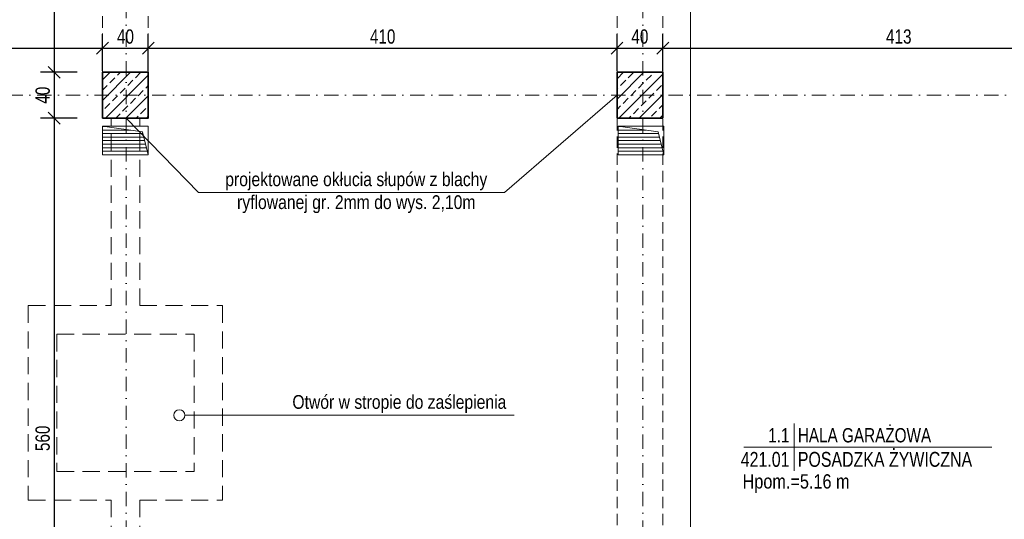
# Model space of a CAD drawing. Header units: millimetres. Extents: x 4946 to 18537, y -10559 to 785.
# Tile 33 of 74: x 6460 to 7321, y -448 to -11. Entities that reach past the tile are written whole.
import ezdxf
from ezdxf.enums import TextEntityAlignment as Align

# ---------------------------------------------------------------- set-up
doc = ezdxf.new("R2010")
doc.units = ezdxf.units.MM
doc.linetypes.add('DASHDOT', pattern=[1, 0.5, -0.25, 0, -0.25])
doc.linetypes.add('DASHED', pattern=[0.75, 0.5, -0.25])
for name, color, linetype, lineweight in [('BA_met', 7, 'Continuous', 18), ('BA_txs', 2, 'Continuous', 18), ('mm_went_opis', 7, 'Continuous', 15), ('PG_KONSTRUKCJA', 5, 'Continuous', 35), ('PG_OSIE', 1, 'DASHDOT', 18), ('PG_PODCIĄGI', 1, 'DASHED', 18), ('PG_SCHODY', 2, 'Continuous', 18), ('PG_SZRAF', 1, 'Continuous', 18), ('PG_WENTYLACJA', 1, 'Continuous', 18), ('PG_WYMIARY', 1, 'Continuous', 18)]:
    doc.layers.add(name, color=color, linetype=linetype, lineweight=lineweight)
doc.styles.add('BIKTS', font='bikromsw.shx', dxfattribs={"width": 0.85})
doc.styles.add('BIKWYM', font='BIKROMSW.SHX', dxfattribs={"width": 0.8})
doc.styles.add('ROMANS', font='bikromsw.shx', dxfattribs={"width": 0.8})
doc.styles.get("Standard").update_dxf_attribs({"font": 'arial.ttf'})
doc.dimstyles.new('BA_KR_50', dxfattribs={"dimscale": 0.5, "dimtxt": 25, "dimasz": 1.666667, "dimexe": 24, "dimexo": 0, "dimgap": 0, "dimtad": 0, "dimdec": 1, "dimrnd": 0.5, "dimzin": 9, "dimdsep": 46, "dimtxsty": 'BIKWYM', "dimblk": 'WYM-KR', "dimcen": 0, "dimdle": 20, "dimclrd": 256, "dimclre": 256, "dimclrt": 7, "dimadec": 0, "dimazin": 0, "dimtfac": 0.033333, "dimtdec": 1, "dimtmove": 0, "dimatfit": 3, "dimldrblk": 'WYM-KR', "dimfxl": 40, "dimfxlon": 1, "dimtvp": 0.8, "dimtolj": 1, "dimarcsym": 0})

# ---------------------------------------------------------------- blocks, each defined once
blk = doc.blocks.new('A$C243F7E6F')
at = {"layer": 'PG_SZRAF'}
h = blk.add_hatch(dxfattribs=at)
h.set_pattern_fill('ANSI33', color=256, scale=2)
h.set_pattern_definition([(45, (-6891.598, -2675.306), (-8.980256, 8.980256), []), (45, (-6882.618, -2675.306), (-8.980256, 8.980256), [6.35, -3.175])])
h.paths.add_polyline_path([(0, 0), (40, 0), (40, -40), (0, -40)])
at = {"layer": 'PG_KONSTRUKCJA'}
blk.add_lwpolyline([(0, 0), (40, 0), (40, -40), (0, -40), (0, 0)], dxfattribs=at)
blk = doc.blocks.new('bikmet')
blk.add_line((0, 1.65), (0, -1.65))
at = {"style": 'ROMANS', "width": 0.8}
blk.add_attdef('NRPOM', text='', height=1, dxfattribs=at).set_placement((-0.333, 0.333), align=Align.RIGHT)
blk.add_attdef('NWAPOM', (0.25, 0.333), '', height=1, dxfattribs=at)
blk.add_attdef('RAREA', text='', height=1.042, dxfattribs=at).set_placement((-0.333, -0.333), align=Align.TOP_RIGHT)
blk.add_attdef('PODLOGA', text='', height=1.042, dxfattribs=at).set_placement((0.25, -0.333), align=Align.TOP_LEFT)
blk = doc.blocks.new('WYM-KR')
at = {"linetype": 'ByBlock'}
blk.add_line((11.52, 0), (-11.52, 0), dxfattribs=at)
at = {"color": 7, "linetype": 'ByBlock'}
blk.add_line((6.24, 6.24), (-6.24, -6.24), dxfattribs=at)
blk = doc.blocks.new('*D293')
at = {"layer": 'Defpoints', "color": 0, "transparency": 16777216}
for p in [(6532.05, -36.1), (6121.05, -57.31), (6532.05, -57.31)]:
    blk.add_point(p, dxfattribs=at)
at = {"layer": 'PG_WYMIARY', "lineweight": -2, "transparency": 16777216}
for p, q in [((6121.05, -56.1), (6121.05, -24.1)), ((6532.05, -56.1), (6532.05, -24.1)), ((6121.88, -36.1), (6531.21, -36.1))]:
    blk.add_line(p, q, dxfattribs=at)
at = {"layer": 'PG_WYMIARY', "lineweight": -2, "transparency": 16777216, "xscale": 0.8333333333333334, "yscale": 0.8333333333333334, "zscale": 0.8333333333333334, "rotation": 180}
blk.add_blockref('WYM-KR', (6121.05, -36.1), dxfattribs=at)
at = {"layer": 'PG_WYMIARY', "lineweight": -2, "transparency": 16777216, "xscale": 0.8333333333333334, "yscale": 0.8333333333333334, "zscale": 0.8333333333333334}
blk.add_blockref('WYM-KR', (6532.05, -36.1), dxfattribs=at)
at = {"layer": 'PG_WYMIARY', "color": 7, "transparency": 16777216, "insert": (6326.55, -26.1), "char_height": 12.5, "attachment_point": 5, "style": 'BIKWYM'}
blk.add_mtext('\\A1;411', dxfattribs=at)
blk = doc.blocks.new('*D294')
at = {"layer": 'Defpoints', "color": 0, "transparency": 16777216}
for p in [(6572.05, -36.1), (6532.05, -57.31), (6572.05, -57.31)]:
    blk.add_point(p, dxfattribs=at)
at = {"layer": 'PG_WYMIARY', "lineweight": -2, "transparency": 16777216}
for p, q in [((6532.05, -56.1), (6532.05, -24.1)), ((6572.05, -56.1), (6572.05, -24.1)), ((6532.88, -36.1), (6571.21, -36.1))]:
    blk.add_line(p, q, dxfattribs=at)
at = {"layer": 'PG_WYMIARY', "lineweight": -2, "transparency": 16777216, "xscale": 0.8333333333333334, "yscale": 0.8333333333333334, "zscale": 0.8333333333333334, "rotation": 180}
blk.add_blockref('WYM-KR', (6532.05, -36.1), dxfattribs=at)
at = {"layer": 'PG_WYMIARY', "lineweight": -2, "transparency": 16777216, "xscale": 0.8333333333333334, "yscale": 0.8333333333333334, "zscale": 0.8333333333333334}
blk.add_blockref('WYM-KR', (6572.05, -36.1), dxfattribs=at)
at = {"layer": 'PG_WYMIARY', "color": 7, "transparency": 16777216, "insert": (6552.05, -26.1), "char_height": 12.5, "attachment_point": 5, "style": 'BIKWYM'}
blk.add_mtext('\\A1;40', dxfattribs=at)
blk = doc.blocks.new('*D295')
at = {"layer": 'Defpoints', "color": 0, "transparency": 16777216}
for p in [(6982.05, -36.1), (6572.05, -57.31), (6982.05, -57.31)]:
    blk.add_point(p, dxfattribs=at)
at = {"layer": 'PG_WYMIARY', "lineweight": -2, "transparency": 16777216}
for p, q in [((6572.05, -56.1), (6572.05, -24.1)), ((6982.05, -56.1), (6982.05, -24.1)), ((6572.88, -36.1), (6981.21, -36.1))]:
    blk.add_line(p, q, dxfattribs=at)
at = {"layer": 'PG_WYMIARY', "lineweight": -2, "transparency": 16777216, "xscale": 0.8333333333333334, "yscale": 0.8333333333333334, "zscale": 0.8333333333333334, "rotation": 180}
blk.add_blockref('WYM-KR', (6572.05, -36.1), dxfattribs=at)
at = {"layer": 'PG_WYMIARY', "lineweight": -2, "transparency": 16777216, "xscale": 0.8333333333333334, "yscale": 0.8333333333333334, "zscale": 0.8333333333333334}
blk.add_blockref('WYM-KR', (6982.05, -36.1), dxfattribs=at)
at = {"layer": 'PG_WYMIARY', "color": 7, "transparency": 16777216, "insert": (6777.05, -26.1), "char_height": 12.5, "attachment_point": 5, "style": 'BIKWYM'}
blk.add_mtext('\\A1;410', dxfattribs=at)
blk = doc.blocks.new('*D296')
at = {"layer": 'Defpoints', "color": 0, "transparency": 16777216}
for p in [(7022.05, -36.1), (6982.05, -57.31), (7022.05, -57.31)]:
    blk.add_point(p, dxfattribs=at)
at = {"layer": 'PG_WYMIARY', "lineweight": -2, "transparency": 16777216}
for p, q in [((6982.05, -56.1), (6982.05, -24.1)), ((7022.05, -56.1), (7022.05, -24.1)), ((6982.88, -36.1), (7021.21, -36.1))]:
    blk.add_line(p, q, dxfattribs=at)
at = {"layer": 'PG_WYMIARY', "lineweight": -2, "transparency": 16777216, "xscale": 0.8333333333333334, "yscale": 0.8333333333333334, "zscale": 0.8333333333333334, "rotation": 180}
blk.add_blockref('WYM-KR', (6982.05, -36.1), dxfattribs=at)
at = {"layer": 'PG_WYMIARY', "lineweight": -2, "transparency": 16777216, "xscale": 0.8333333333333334, "yscale": 0.8333333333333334, "zscale": 0.8333333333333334}
blk.add_blockref('WYM-KR', (7022.05, -36.1), dxfattribs=at)
at = {"layer": 'PG_WYMIARY', "color": 7, "transparency": 16777216, "insert": (7002.05, -26.1), "char_height": 12.5, "attachment_point": 5, "style": 'BIKWYM'}
blk.add_mtext('\\A1;40', dxfattribs=at)
blk = doc.blocks.new('*D297')
at = {"layer": 'Defpoints', "color": 0, "transparency": 16777216}
for p in [(7435.05, -36.1), (7022.05, -57.31), (7435.05, -57.31)]:
    blk.add_point(p, dxfattribs=at)
at = {"layer": 'PG_WYMIARY', "lineweight": -2, "transparency": 16777216}
for p, q in [((7022.05, -56.1), (7022.05, -24.1)), ((7435.05, -56.1), (7435.05, -24.1)), ((7022.88, -36.1), (7434.21, -36.1))]:
    blk.add_line(p, q, dxfattribs=at)
at = {"layer": 'PG_WYMIARY', "lineweight": -2, "transparency": 16777216, "xscale": 0.8333333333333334, "yscale": 0.8333333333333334, "zscale": 0.8333333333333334, "rotation": 180}
blk.add_blockref('WYM-KR', (7022.05, -36.1), dxfattribs=at)
at = {"layer": 'PG_WYMIARY', "lineweight": -2, "transparency": 16777216, "xscale": 0.8333333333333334, "yscale": 0.8333333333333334, "zscale": 0.8333333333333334}
blk.add_blockref('WYM-KR', (7435.05, -36.1), dxfattribs=at)
at = {"layer": 'PG_WYMIARY', "color": 7, "transparency": 16777216, "insert": (7228.55, -26.1), "char_height": 12.5, "attachment_point": 5, "style": 'BIKWYM'}
blk.add_mtext('\\A1;413', dxfattribs=at)
blk = doc.blocks.new('*D320')
at = {"layer": 'Defpoints', "color": 0, "transparency": 16777216}
for p in [(6528.8, 492.69), (6489.67, -57.31), (6532.05, -57.31)]:
    blk.add_point(p, dxfattribs=at)
at = {"layer": 'PG_WYMIARY', "lineweight": -2, "transparency": 16777216}
for p, q in [((6509.67, 492.69), (6477.67, 492.69)), ((6489.67, 491.86), (6489.67, -56.47)), ((6509.67, -57.31), (6477.67, -57.31))]:
    blk.add_line(p, q, dxfattribs=at)
at = {"layer": 'PG_WYMIARY', "lineweight": -2, "transparency": 16777216, "xscale": 0.8333333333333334, "yscale": 0.8333333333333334, "zscale": 0.8333333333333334}
for p, rotation in [((6489.67, 492.69), 90), ((6489.67, -57.31), 270)]:
    blk.add_blockref('WYM-KR', p, dxfattribs=dict(at, rotation=rotation))
at = {"layer": 'PG_WYMIARY', "color": 7, "transparency": 16777216, "insert": (6479.67, 217.69), "char_height": 12.5, "attachment_point": 5, "rotation": 90, "style": 'BIKWYM'}
blk.add_mtext('\\A1;550', dxfattribs=at)
blk = doc.blocks.new('*D321')
at = {"layer": 'Defpoints', "color": 0, "transparency": 16777216}
for p in [(6532.05, -57.31), (6489.67, -97.31), (6532.05, -97.31)]:
    blk.add_point(p, dxfattribs=at)
at = {"layer": 'PG_WYMIARY', "lineweight": -2, "transparency": 16777216}
for p, q in [((6509.67, -57.31), (6477.67, -57.31)), ((6489.67, -58.14), (6489.67, -96.47)), ((6509.67, -97.31), (6477.67, -97.31))]:
    blk.add_line(p, q, dxfattribs=at)
at = {"layer": 'PG_WYMIARY', "lineweight": -2, "transparency": 16777216, "xscale": 0.8333333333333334, "yscale": 0.8333333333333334, "zscale": 0.8333333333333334}
for p, rotation in [((6489.67, -57.31), 90), ((6489.67, -97.31), 270)]:
    blk.add_blockref('WYM-KR', p, dxfattribs=dict(at, rotation=rotation))
at = {"layer": 'PG_WYMIARY', "color": 7, "transparency": 16777216, "insert": (6479.67, -77.31), "char_height": 12.5, "attachment_point": 5, "rotation": 90, "style": 'BIKWYM'}
blk.add_mtext('\\A1;40', dxfattribs=at)
blk = doc.blocks.new('*D322')
at = {"layer": 'Defpoints', "color": 0, "transparency": 16777216}
for p in [(6532.05, -97.31), (6489.67, -657.31), (6532.05, -657.31)]:
    blk.add_point(p, dxfattribs=at)
at = {"layer": 'PG_WYMIARY', "lineweight": -2, "transparency": 16777216}
for p, q in [((6509.67, -97.31), (6477.67, -97.31)), ((6489.67, -98.14), (6489.67, -656.47)), ((6509.67, -657.31), (6477.67, -657.31))]:
    blk.add_line(p, q, dxfattribs=at)
at = {"layer": 'PG_WYMIARY', "lineweight": -2, "transparency": 16777216, "xscale": 0.8333333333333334, "yscale": 0.8333333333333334, "zscale": 0.8333333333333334}
for p, rotation in [((6489.67, -97.31), 90), ((6489.67, -657.31), 270)]:
    blk.add_blockref('WYM-KR', p, dxfattribs=dict(at, rotation=rotation))
at = {"layer": 'PG_WYMIARY', "color": 7, "transparency": 16777216, "insert": (6479.67, -377.31), "char_height": 12.5, "attachment_point": 5, "rotation": 90, "style": 'BIKWYM'}
blk.add_mtext('\\A1;560', dxfattribs=at)

msp = doc.modelspace()

# ---------------------------------------------------------------- hatches: boundary and pattern name
at = {"layer": 'PG_WENTYLACJA', "true_color": 0x000000}
h = msp.add_hatch(dxfattribs=at)
h.set_pattern_fill('ANSI31', color=18, scale=0.97, angle=135)
h.paths.add_polyline_path([(6567.05, -109.31), (6532.05, -104.31), (6532.05, -129.31), (6572.05, -129.31)])
h = msp.add_hatch(dxfattribs=at)
h.set_pattern_fill('ANSI31', color=18, scale=0.97, angle=135)
h.paths.add_polyline_path([(7018.05, -109.31), (6983.05, -104.31), (6983.05, -129.31), (7023.05, -129.31)])

# ---------------------------------------------------------------- linework, layer by layer
at = {"layer": 'BA_met', "color": 18, "true_color": 0x000000}
msp.add_lwpolyline([(7093.06, -385.02), (7309.92, -385.02)], dxfattribs=at)
at = {"layer": 'Defpoints', "color": 6, "lineweight": 18}
for points in [[(4946.25, 785.16), (7046.25, 785.16), (7046.25, -699.84), (4946.25, -699.84)], [(7046.25, 785.16), (9146.25, 785.16), (9146.25, -699.84), (7046.25, -699.84)]]:
    msp.add_lwpolyline(points, close=True, dxfattribs=at)
at = {"layer": 'mm_went_opis'}
for p, q in [((6883.77, -162.42), (6615.89, -162.42)), ((6892.07, -357.1), (6604.07, -357.1))]:
    msp.add_line(p, q, dxfattribs=at)
for points in [[(6883.77, -162.42), (6982.05, -77.31)], [(6552.55, -97.31), (6615.89, -162.42)]]:
    msp.add_lwpolyline(points, dxfattribs=at)
msp.add_circle((6599.21, -357.1), 4.86, dxfattribs=at)
at = {"layer": 'PG_OSIE', "color": 18, "ltscale": 25, "true_color": 0x000000}
for points in [[(6552.55, 780.75), (6552.55, -2070.06)], [(7004.55, 780.75), (7004.55, -2070.06)], [(5847.38, -77.31), (8127.62, -77.31)]]:
    msp.add_lwpolyline(points, dxfattribs=at)
at = {"layer": 'PG_PODCIĄGI', "color": 18, "ltscale": 30, "true_color": 0x000000}
for p, q in [((6539.55, -261.3), (6539.55, -97.31)), ((6564.55, -261.3), (6564.55, -97.31)), ((6467.05, -261.3), (6539.55, -261.3)), ((6467.05, -261.3), (6467.05, -431.3)), ((6564.55, -261.3), (6637.05, -261.3)), ((6637.05, -261.3), (6637.05, -431.3)), ((6492.05, -286.3), (6612.05, -286.3)), ((6492.05, -286.3), (6492.05, -406.3)), ((6612.05, -286.3), (6612.05, -406.3)), ((6492.05, -406.3), (6612.05, -406.3)), ((6467.05, -431.3), (6539.55, -431.3)), ((6539.55, -431.3), (6539.55, -655.56)), ((6564.55, -431.3), (6637.05, -431.3)), ((6564.55, -431.3), (6564.55, -655.56))]:
    msp.add_line(p, q, dxfattribs=at)
at = {"layer": 'PG_PODCIĄGI', "color": 18, "ltscale": 20, "true_color": 0x000000}
for points in [[(6532.05, 561.69), (6532.05, -97.31)], [(6572.05, 561.69), (6572.05, -97.31)], [(6982.05, 561.69), (6982.05, -697.31)], [(7022.05, 561.69), (7022.05, -697.31)]]:
    msp.add_lwpolyline(points, dxfattribs=at)
at = {"layer": 'PG_SCHODY'}
msp.add_lwpolyline([(6532.05, -57.31), (6572.05, -57.31), (6572.05, -97.31), (6532.05, -97.31)], close=True, dxfattribs=at)
at = {"layer": 'PG_WENTYLACJA', "color": 18, "true_color": 0x000000}
for p, q in [((6532.05, -104.31), (6567.05, -109.31)), ((6567.05, -109.31), (6572.05, -129.31)), ((6983.05, -104.31), (7018.05, -109.31)), ((7018.05, -109.31), (7023.05, -129.31))]:
    msp.add_line(p, q, dxfattribs=at)
for points in [[(6532.05, -104.31), (6572.05, -104.31), (6572.05, -129.31), (6532.05, -129.31)], [(6983.05, -104.31), (7023.05, -104.31), (7023.05, -129.31), (6983.05, -129.31)]]:
    msp.add_lwpolyline(points, close=True, dxfattribs=at)

# ---------------------------------------------------------------- block references
at = {"layer": 'BA_met', "color": 18, "true_color": 0x000000, "xscale": 12.5, "yscale": 12.5, "zscale": 12.5}
msp.add_blockref('bikmet', (7137.1, -385.02), dxfattribs=at).add_auto_attribs({'NRPOM': ' 1.1', 'NWAPOM': 'HALA GARAŻOWA', 'RAREA': '421.01', 'PODLOGA': 'POSADZKA ŻYWICZNA'})
at = {"layer": 'PG_KONSTRUKCJA', "color": 18, "true_color": 0x000000}
for p in [(6532.05, -57.31), (6982.05, -57.31)]:
    msp.add_blockref('A$C243F7E6F', p, dxfattribs=at)

# ---------------------------------------------------------------- texts
at = {"layer": 'BA_txs', "color": 18, "true_color": 0x000000, "style": 'BIKTS', "width": 0.85}
msp.add_text('Hpom.=5.16 m', height=12.5, dxfattribs=at).set_placement((7091.9, -421.2))
at = {"layer": 'mm_went_opis', "char_height": 12, "width": 240.0682, "attachment_point": 2}
for s, insert in [('{\\fArial Narrow|b0|i0|c238|p34;projektowane okłucia słupów z blachy ryflowanej gr. 2mm do wys. 2,10m}', (6753.97, -144.82)), ('{\\fArial Narrow|b0|i0|c238|p34;Otwór w stropie do zaślepienia }', (6791.66, -339.49))]:
    msp.add_mtext(s, dxfattribs=dict(at, insert=insert))

# ---------------------------------------------------------------- dimensions: what is measured, and where the dimension line sits
at = {"layer": 'PG_WYMIARY'}
for base, p1, p2, picture, middle in [((6489.67, -57.31), (6528.8, 492.69), (6532.05, -57.31), '*D320', (6479.67, 217.69)), ((6489.67, -97.31), (6532.05, -57.31), (6532.05, -97.31), '*D321', (6479.67, -77.31)), ((6489.67, -657.31), (6532.05, -97.31), (6532.05, -657.31), '*D322', (6479.67, -377.31))]:
    dim = msp.add_linear_dim(base=base, p1=p1, p2=p2, angle=90, dimstyle='BA_KR_50', override={"dimdec": 0, "dimrnd": 0, "dimtmove": 1}, dxfattribs=at)
    dim.commit()
    dim.dimension.update_dxf_attribs({"geometry": picture, "text_midpoint": middle})
for base, p1, p2, picture, middle in [((6532.05, -36.1), (6121.05, -57.31), (6532.05, -57.31), '*D293', (6326.55, -26.1)), ((6572.05, -36.1), (6532.05, -57.31), (6572.05, -57.31), '*D294', (6552.05, -26.1)), ((6982.05, -36.1), (6572.05, -57.31), (6982.05, -57.31), '*D295', (6777.05, -26.1)), ((7022.05, -36.1), (6982.05, -57.31), (7022.05, -57.31), '*D296', (7002.05, -26.1)), ((7435.05, -36.1), (7022.05, -57.31), (7435.05, -57.31), '*D297', (7228.55, -26.1))]:
    dim = msp.add_linear_dim(base=base, p1=p1, p2=p2, dimstyle='BA_KR_50', override={"dimdec": 0, "dimrnd": 0, "dimtmove": 1}, dxfattribs=at)
    dim.commit()
    dim.dimension.update_dxf_attribs({"geometry": picture, "text_midpoint": middle})

doc.saveas('drawing.dxf')
